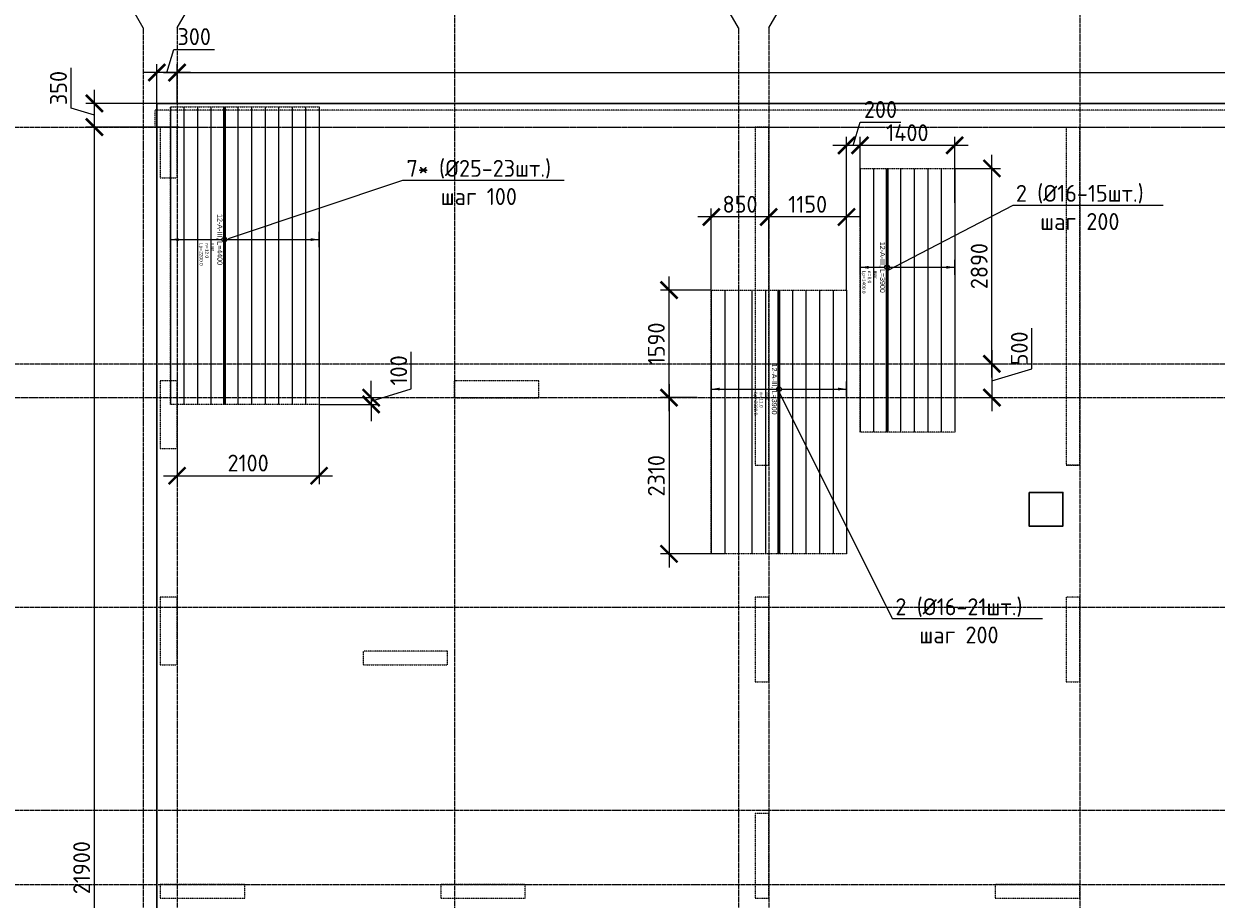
# Model space of a CAD drawing. Header units: millimetres. Extents: x -56135 to 1694203, y -446411 to -23139.
# Tile 191 of 256: x 859884 to 877518, y -117714 to -104772. Entities that reach past the tile are written whole.
import ezdxf
from ezdxf import colors
from ezdxf.entities.mleader import LeaderData, LeaderLine
from ezdxf.enums import TextEntityAlignment as Align
from ezdxf.math import Vec2, Vec3

# ---------------------------------------------------------------- set-up
doc = ezdxf.new("R2010")
doc.units = ezdxf.units.MM
doc.set_wipeout_variables(frame=1)
for name, pattern in [('01 Штриховая _4 мм_', [6, 3.5, -2.5]), ('______5', [1100, 800, -100, 100, -100]), ('GOST2.303 4', [7, 5, -2, 0]), ('осевая', [50.8, 31.75, -6.35, 6.35, -6.35])]:
    doc.linetypes.add(name, pattern=pattern)
for name, color, linetype, lineweight in [('0 Фундамент', 5, 'Continuous', 30), ('АрмСтер', 2, 'Continuous', 50), ('ВК_задание стр текст', 1, 'Continuous', 5), ('контур распр. стерхней', 2, 'GOST2.303 4', 20), ('Оси', 40, '______5', 18), ('подоснова', 151, 'Continuous', 5), ('РАЗМЕРЫ', 1, 'Continuous', 9), ('СТЕНЫ', 3, 'Continuous', 30)]:
    doc.layers.add(name, color=color, linetype=linetype, lineweight=lineweight)
doc.layers.add('АрмСтер_атрибуты', color=2, linetype='Continuous', lineweight=0, plot=False)
doc.layers.add('АрмСтер_невид', color=8, linetype='Continuous', lineweight=0, plot=False)
doc.styles.add('GOST-2.304_Type-B', font='GOST_Common.ttf')
doc.styles.get("Standard").update_dxf_attribs({"font": 'arial.ttf'})
doc.styles.add('Аннотативный', font='arial.ttf')
doc.dimstyles.new('СПДС', dxfattribs={"dimscale": 100, "dimtxt": 2.5, "dimasz": 2.5, "dimexe": 1.25, "dimexo": 0, "dimtad": 1, "dimdec": 0, "dimtxsty": 'GOST-2.304_Type-B', "dimblk": 'ARCHTICK', "dimcen": 2.5, "dimdle": 2, "dimadec": 0, "dimazin": 2, "dimtfac": 0.75, "dimtdec": 0, "dimtmove": 1, "dimatfit": 3, "dimfxl": 1, "dimtolj": 1, "dimarcsym": 1})

# ---------------------------------------------------------------- blocks, each defined once
blk = doc.blocks.new('оси 2.2-2.3')
at = {"layer": 'Оси', "color": 16, "linetype": '______5', "lineweight": 0, "transparency": 33554687}
for p, q in [((473954.9, -105027.5), (473518.8, -104272.1)), ((474454.9, -105027.5), (474891.1, -104272.1)), ((482754.9, -105027.5), (482318.8, -104272.1)), ((483204.9, -105027.5), (483641.1, -104272.1))]:
    blk.add_line(p, q, dxfattribs=at)
at = {"layer": 'Оси', "color": 16, "linetype": 'осевая', "lineweight": 0, "transparency": 33554687}
for p, q in [((478554.9, -104267.9), (478554.9, -134893.5)), ((487804.9, -104267.9), (487804.9, -134893.5)), ((473954.9, -105027.5), (473954.9, -134138.1)), ((474454.9, -105027.5), (474454.9, -134138.1)), ((482754.9, -105027.5), (482754.9, -134138.1)), ((483204.9, -105027.5), (483204.9, -134138.1)), ((468076.3, -106495.4), (524372.9, -106495.4)), ((468076.3, -109995.4), (524372.9, -109995.4)), ((468653.8, -110495.4), (523696.4, -110495.4)), ((468076.3, -113595.4), (524372.9, -113595.4)), ((468076.3, -116595.4), (524372.9, -116595.4)), ((468076.3, -117695.4), (524372.9, -117695.4))]:
    blk.add_line(p, q, dxfattribs=at)
blk = doc.blocks.new('_ArchTick')
at = {"color": 0, "linetype": 'ByBlock', "const_width": 0.15}
blk.add_lwpolyline([(-0.5, -0.5), (0.5, 0.5)], dxfattribs=at)
blk = doc.blocks.new('*D165')
at = {"layer": 'DEFPOINTS', "color": 0, "transparency": 16777216}
for p in [(908951, -105492), (908951, -105611), (862151, -105949)]:
    blk.add_point(p, dxfattribs=at)
at = {"layer": 'РАЗМЕРЫ', "color": 0, "lineweight": -2, "transparency": 16777216}
for p, q in [((862151, -105949), (862151, -105367)), ((908951, -105611), (908951, -105367)), ((861951, -105492), (909151, -105492))]:
    blk.add_line(p, q, dxfattribs=at)
at = {"layer": 'РАЗМЕРЫ', "color": 0, "lineweight": -2, "transparency": 16777216, "xscale": 250, "yscale": 250, "zscale": 250, "rotation": 180}
blk.add_blockref('_ArchTick', (862151, -105492), dxfattribs=at)
at = {"layer": 'РАЗМЕРЫ', "color": 0, "lineweight": -2, "transparency": 16777216, "xscale": 250, "yscale": 250, "zscale": 250}
blk.add_blockref('_ArchTick', (908951, -105492), dxfattribs=at)
at = {"layer": 'РАЗМЕРЫ', "color": 0, "transparency": 16777216, "insert": (885551, -105305), "char_height": 250, "attachment_point": 5, "style": 'GOST-2.304_Type-B'}
blk.add_mtext('\\A1;46800', dxfattribs=at)
blk = doc.blocks.new('*D178')
at = {"layer": 'DEFPOINTS', "color": 0, "transparency": 16777216}
for p in [(860927, -106299), (862183, -106299), (862252, -128199)]:
    blk.add_point(p, dxfattribs=at)
at = {"layer": 'РАЗМЕРЫ', "color": 0, "lineweight": -2, "transparency": 16777216}
for p, q in [((860927, -128399), (860927, -106099)), ((862183, -106299), (860802, -106299)), ((862252, -128199), (860802, -128199))]:
    blk.add_line(p, q, dxfattribs=at)
at = {"layer": 'РАЗМЕРЫ', "color": 0, "lineweight": -2, "transparency": 16777216, "xscale": 250, "yscale": 250, "zscale": 250}
for p, rotation in [((860927, -106299), 90), ((860927, -128199), 270)]:
    blk.add_blockref('_ArchTick', p, dxfattribs=dict(at, rotation=rotation))
at = {"layer": 'РАЗМЕРЫ', "color": 0, "transparency": 16777216, "insert": (860739, -117249), "char_height": 250, "attachment_point": 5, "rotation": 90, "style": 'GOST-2.304_Type-B'}
blk.add_mtext('\\A1;21900', dxfattribs=at)
blk = doc.blocks.new('*D179')
at = {"layer": 'DEFPOINTS', "color": 0, "transparency": 16777216}
for p in [(860927, -105949), (862000, -105949), (862183, -106299)]:
    blk.add_point(p, dxfattribs=at)
at = {"layer": 'РАЗМЕРЫ', "color": 0, "lineweight": -2, "transparency": 16777216}
for p, q in [((860583, -106021), (860583, -105421)), ((860927, -106499), (860927, -105749)), ((862000, -105949), (860802, -105949)), ((860927, -106124), (860583, -106021)), ((862183, -106299), (860802, -106299))]:
    blk.add_line(p, q, dxfattribs=at)
at = {"layer": 'РАЗМЕРЫ', "color": 0, "lineweight": -2, "transparency": 16777216, "xscale": 250, "yscale": 250, "zscale": 250}
for p, rotation in [((860927, -105949), 90), ((860927, -106299), 270)]:
    blk.add_blockref('_ArchTick', p, dxfattribs=dict(at, rotation=rotation))
at = {"layer": 'РАЗМЕРЫ', "color": 0, "transparency": 16777216, "insert": (860396, -105721), "char_height": 250, "attachment_point": 5, "rotation": 90, "style": 'GOST-2.304_Type-B'}
blk.add_mtext('\\A1;350', dxfattribs=at)
blk = doc.blocks.new('*D180')
at = {"layer": 'DEFPOINTS', "color": 0, "transparency": 16777216}
for p in [(861851, -105492), (861851, -105949), (862151, -105821)]:
    blk.add_point(p, dxfattribs=at)
at = {"layer": 'РАЗМЕРЫ', "color": 0, "lineweight": -2, "transparency": 16777216}
for p, q in [((862001, -105492), (862104, -105149)), ((862104, -105149), (862704, -105149)), ((861851, -105949), (861851, -105367)), ((862151, -105821), (862151, -105367)), ((862351, -105492), (861651, -105492))]:
    blk.add_line(p, q, dxfattribs=at)
at = {"layer": 'РАЗМЕРЫ', "color": 0, "lineweight": -2, "transparency": 16777216, "xscale": 250, "yscale": 250, "zscale": 250, "rotation": 180}
blk.add_blockref('_ArchTick', (861851, -105492), dxfattribs=at)
at = {"layer": 'РАЗМЕРЫ', "color": 0, "lineweight": -2, "transparency": 16777216, "xscale": 250, "yscale": 250, "zscale": 250}
blk.add_blockref('_ArchTick', (862151, -105492), dxfattribs=at)
at = {"layer": 'РАЗМЕРЫ', "color": 0, "transparency": 16777216, "insert": (862404, -104961), "char_height": 250, "attachment_point": 5, "style": 'GOST-2.304_Type-B'}
blk.add_mtext('\\A1;300', dxfattribs=at)
blk = doc.blocks.new('*U198')
at = {"layer": 'АрмСтер_невид', "ltscale": 100}
for p, q in [((-1463, 1000), (2437, 1000)), ((-1463, 800), (2437, 800)), ((-1463, 600), (2437, 600)), ((-1463, 400), (2437, 400)), ((-1463, 200), (2437, 200)), ((-1463, -200), (2437, -200)), ((-1463, -400), (2437, -400))]:
    blk.add_line(p, q, dxfattribs=at)
at = {"layer": 'РАЗМЕРЫ'}
for p, q in [((112, 1000), (-112, 1000)), ((112, -400), (-112, -400))]:
    blk.add_line(p, q, dxfattribs=at)
at = {"layer": 'РАЗМЕРЫ', "ltscale": 15}
blk.add_line((0, -400), (0, 1000), dxfattribs=at)
at = {"layer": 'РАЗМЕРЫ'}
for points in [[(0, 1000), (21, 875), (-21, 875)], [(0, -400), (21, -275), (-21, -275)]]:
    blk.add_solid(points, dxfattribs=at)
at = {"layer": 'АрмСтер_атрибуты', "color": 215, "ltscale": 15, "style": 'Аннотативный'}
for s, p in [('шаг', (51, -194)), ('Lр=', (50, -368)), ('n=', (51, -285))]:
    blk.add_text(s, height=50, dxfattribs=at).set_placement(p)
at = {"layer": 'АрмСтер_атрибуты', "color": 215, "style": 'Аннотативный'}
for tag, p, flags in [('ШАГ', (191, -194), 10), ('КОЛ', (138, -285), 8), ('ШИРИНА', (173, -368), 8)]:
    blk.add_attdef(tag, p, '', height=50, dxfattribs=dict(at, flags=flags))
at = {"layer": 'АрмСтер_атрибуты', "flags": 9}
for tag, p in [('ОБОЗНАЧЕНИЕ', (-1034, -1124)), ('МАССА', (-1034, -1010))]:
    blk.add_attdef(tag, p, '', height=75, dxfattribs=at)
at = {"linetype": 'Continuous', "lineweight": 0}
blk.add_wipeout([(35, 0), (28, 21), (11, 33), (-11, 33), (-28, 21), (-35, 0), (-28, -21), (-11, -33), (11, -33), (28, -21)], dxfattribs=at)
at = {"color": 0, "linetype": 'ByBlock', "lineweight": -2, "ltscale": 100}
blk.add_line((-1463, 0), (2437, 0), dxfattribs=at)
at = {"layer": 'АрмСтер_невид', "ltscale": 100}
blk.add_line((-1463, 0), (2437, 0), dxfattribs=at)
at = {"layer": 'РАЗМЕРЫ'}
blk.add_circle((0, 0), 35, dxfattribs=at)
at = {"layer": 'АрмСтер_атрибуты', "style": 'Аннотативный', "flags": 8}
blk.add_attdef('ПОЗ', (110, 30), '', height=75, dxfattribs=at)
blk.add_attdef('НАИМЕНОВАНИЕ', text='', height=75, dxfattribs=at).set_placement((0, -29), align=Align.TOP_CENTER)
blk = doc.blocks.new('_None')
blk = doc.blocks.new('*U199')
at = {"layer": 'АрмСтер_невид', "ltscale": 100}
for p, q in [((-1463, 1000), (2437, 1000)), ((-1463, 800), (2437, 800)), ((-1463, 600), (2437, 600)), ((-1463, 400), (2437, 400)), ((-1463, 200), (2437, 200)), ((-1463, -200), (2437, -200)), ((-1463, -400), (2437, -400)), ((-1463, -600), (2437, -600)), ((-1463, -800), (2437, -800)), ((-1463, -1000), (2437, -1000))]:
    blk.add_line(p, q, dxfattribs=at)
at = {"layer": 'РАЗМЕРЫ'}
for p, q in [((112, 1000), (-112, 1000)), ((112, -1000), (-112, -1000))]:
    blk.add_line(p, q, dxfattribs=at)
at = {"layer": 'РАЗМЕРЫ', "ltscale": 15}
blk.add_line((0, -1000), (0, 1000), dxfattribs=at)
at = {"layer": 'РАЗМЕРЫ'}
for points in [[(0, 1000), (21, 875), (-21, 875)], [(0, -1000), (21, -875), (-21, -875)]]:
    blk.add_solid(points, dxfattribs=at)
at = {"layer": 'АрмСтер_атрибуты', "color": 215, "ltscale": 15, "style": 'Аннотативный'}
for s, p in [('шаг', (51, -194)), ('Lр=', (50, -368)), ('n=', (51, -285))]:
    blk.add_text(s, height=50, dxfattribs=at).set_placement(p)
at = {"layer": 'АрмСтер_атрибуты', "color": 215, "style": 'Аннотативный'}
for tag, p, flags in [('ШАГ', (191, -194), 10), ('КОЛ', (138, -285), 8), ('ШИРИНА', (173, -368), 8)]:
    blk.add_attdef(tag, p, '', height=50, dxfattribs=dict(at, flags=flags))
at = {"layer": 'АрмСтер_атрибуты', "flags": 9}
for tag, p in [('ОБОЗНАЧЕНИЕ', (-1034, -1124)), ('МАССА', (-1034, -1010))]:
    blk.add_attdef(tag, p, '', height=75, dxfattribs=at)
at = {"linetype": 'Continuous', "lineweight": 0}
blk.add_wipeout([(35, 0), (28, 21), (11, 33), (-11, 33), (-28, 21), (-35, 0), (-28, -21), (-11, -33), (11, -33), (28, -21)], dxfattribs=at)
at = {"color": 0, "linetype": 'ByBlock', "lineweight": -2, "ltscale": 100}
blk.add_line((-1463, 0), (2437, 0), dxfattribs=at)
at = {"layer": 'АрмСтер_невид', "ltscale": 100}
blk.add_line((-1463, 0), (2437, 0), dxfattribs=at)
at = {"layer": 'РАЗМЕРЫ'}
blk.add_circle((0, 0), 35, dxfattribs=at)
at = {"layer": 'АрмСтер_атрибуты', "style": 'Аннотативный', "flags": 8}
blk.add_attdef('ПОЗ', (110, 30), '', height=75, dxfattribs=at)
blk.add_attdef('НАИМЕНОВАНИЕ', text='', height=75, dxfattribs=at).set_placement((0, -29), align=Align.TOP_CENTER)
blk = doc.blocks.new('*U200')
at = {"layer": 'АрмСтер_невид', "ltscale": 100}
for p, q in [((-1963, 1400), (2437, 1400)), ((-1963, 1200), (2437, 1200)), ((-1963, 1000), (2437, 1000)), ((-1963, 800), (2437, 800)), ((-1963, 600), (2437, 600)), ((-1963, 400), (2437, 400)), ((-1963, 200), (2437, 200)), ((-1963, -200), (2437, -200)), ((-1963, -400), (2437, -400)), ((-1963, -600), (2437, -600)), ((-1963, -800), (2437, -800))]:
    blk.add_line(p, q, dxfattribs=at)
at = {"layer": 'РАЗМЕРЫ'}
for p, q in [((112, 1400), (-112, 1400)), ((112, -800), (-112, -800))]:
    blk.add_line(p, q, dxfattribs=at)
at = {"layer": 'РАЗМЕРЫ', "ltscale": 15}
blk.add_line((0, -800), (0, 1400), dxfattribs=at)
at = {"layer": 'РАЗМЕРЫ'}
for points in [[(0, 1400), (21, 1275), (-21, 1275)], [(0, -800), (21, -675), (-21, -675)]]:
    blk.add_solid(points, dxfattribs=at)
at = {"layer": 'АрмСтер_атрибуты', "color": 215, "ltscale": 15, "style": 'Аннотативный'}
for s, p in [('шаг', (51, -194)), ('Lр=', (50, -368)), ('n=', (51, -285))]:
    blk.add_text(s, height=50, dxfattribs=at).set_placement(p)
at = {"layer": 'АрмСтер_атрибуты', "color": 215, "style": 'Аннотативный'}
for tag, p, flags in [('ШАГ', (191, -194), 10), ('КОЛ', (138, -285), 8), ('ШИРИНА', (173, -368), 8)]:
    blk.add_attdef(tag, p, '', height=50, dxfattribs=dict(at, flags=flags))
at = {"layer": 'АрмСтер_атрибуты', "flags": 9}
for tag, p in [('ОБОЗНАЧЕНИЕ', (-1034, -1124)), ('МАССА', (-1034, -1010))]:
    blk.add_attdef(tag, p, '', height=75, dxfattribs=at)
at = {"linetype": 'Continuous', "lineweight": 0}
blk.add_wipeout([(35, 0), (28, 21), (11, 33), (-11, 33), (-28, 21), (-35, 0), (-28, -21), (-11, -33), (11, -33), (28, -21)], dxfattribs=at)
at = {"color": 0, "linetype": 'ByBlock', "lineweight": -2, "ltscale": 100}
blk.add_line((-1963, 0), (2437, 0), dxfattribs=at)
at = {"layer": 'АрмСтер_невид', "ltscale": 100}
blk.add_line((-1963, 0), (2437, 0), dxfattribs=at)
at = {"layer": 'РАЗМЕРЫ'}
blk.add_circle((0, 0), 35, dxfattribs=at)
at = {"layer": 'АрмСтер_атрибуты', "style": 'Аннотативный', "flags": 8}
blk.add_attdef('ПОЗ', (110, 30), '', height=75, dxfattribs=at)
blk.add_attdef('НАИМЕНОВАНИЕ', text='', height=75, dxfattribs=at).set_placement((0, -29), align=Align.TOP_CENTER)
blk = doc.blocks.new('*D260')
at = {"layer": 'DEFPOINTS', "color": 0, "transparency": 16777216}
for p in [(869426, -108709), (870051, -108709), (869841, -110299)]:
    blk.add_point(p, dxfattribs=at)
at = {"layer": 'РАЗМЕРЫ', "color": 0, "lineweight": -2, "transparency": 16777216}
for p, q in [((869426, -110499), (869426, -108509)), ((870051, -108709), (869301, -108709)), ((869841, -110299), (869301, -110299))]:
    blk.add_line(p, q, dxfattribs=at)
at = {"layer": 'РАЗМЕРЫ', "color": 0, "lineweight": -2, "transparency": 16777216, "xscale": 250, "yscale": 250, "zscale": 250}
for p, rotation in [((869426, -108709), 90), ((869426, -110299), 270)]:
    blk.add_blockref('_ArchTick', p, dxfattribs=dict(at, rotation=rotation))
at = {"layer": 'РАЗМЕРЫ', "color": 0, "transparency": 16777216, "insert": (869238, -109504), "char_height": 250, "attachment_point": 5, "rotation": 90, "style": 'GOST-2.304_Type-B'}
blk.add_mtext('\\A1;1590', dxfattribs=at)
blk = doc.blocks.new('*D261')
at = {"layer": 'DEFPOINTS', "color": 0, "transparency": 16777216}
for p in [(869841, -110299), (869426, -112609), (870251, -112609)]:
    blk.add_point(p, dxfattribs=at)
at = {"layer": 'РАЗМЕРЫ', "color": 0, "lineweight": -2, "transparency": 16777216}
for p, q in [((869426, -110099), (869426, -112809)), ((869841, -110299), (869301, -110299)), ((870251, -112609), (869301, -112609))]:
    blk.add_line(p, q, dxfattribs=at)
at = {"layer": 'РАЗМЕРЫ', "color": 0, "lineweight": -2, "transparency": 16777216, "xscale": 250, "yscale": 250, "zscale": 250}
for p, rotation in [((869426, -110299), 90), ((869426, -112609), 270)]:
    blk.add_blockref('_ArchTick', p, dxfattribs=dict(at, rotation=rotation))
at = {"layer": 'РАЗМЕРЫ', "color": 0, "transparency": 16777216, "insert": (869238, -111454), "char_height": 250, "attachment_point": 5, "rotation": 90, "style": 'GOST-2.304_Type-B'}
blk.add_mtext('\\A1;2310', dxfattribs=at)
blk = doc.blocks.new('*D262')
at = {"layer": 'DEFPOINTS', "color": 0, "transparency": 16777216}
for p in [(873651, -106909), (874201, -106909), (873848, -109799)]:
    blk.add_point(p, dxfattribs=at)
at = {"layer": 'РАЗМЕРЫ', "color": 0, "lineweight": -2, "transparency": 16777216}
for p, q in [((874201, -109999), (874201, -106709)), ((873651, -106909), (874326, -106909)), ((873848, -109799), (874326, -109799))]:
    blk.add_line(p, q, dxfattribs=at)
at = {"layer": 'РАЗМЕРЫ', "color": 0, "lineweight": -2, "transparency": 16777216, "xscale": 250, "yscale": 250, "zscale": 250}
for p, rotation in [((874201, -106909), 90), ((874201, -109799), 270)]:
    blk.add_blockref('_ArchTick', p, dxfattribs=dict(at, rotation=rotation))
at = {"layer": 'РАЗМЕРЫ', "color": 0, "transparency": 16777216, "insert": (874013, -108354), "char_height": 250, "attachment_point": 5, "rotation": 90, "style": 'GOST-2.304_Type-B'}
blk.add_mtext('\\A1;2890', dxfattribs=at)
blk = doc.blocks.new('*D263')
at = {"layer": 'DEFPOINTS', "color": 0, "transparency": 16777216}
for p in [(873848, -109799), (873848, -110299), (874201, -110299)]:
    blk.add_point(p, dxfattribs=at)
at = {"layer": 'РАЗМЕРЫ', "color": 0, "lineweight": -2, "transparency": 16777216}
for p, q in [((874794, -109871), (874794, -109271)), ((874201, -109599), (874201, -110499)), ((873848, -109799), (874326, -109799)), ((874201, -110049), (874794, -109871)), ((873848, -110299), (874326, -110299))]:
    blk.add_line(p, q, dxfattribs=at)
at = {"layer": 'РАЗМЕРЫ', "color": 0, "lineweight": -2, "transparency": 16777216, "xscale": 250, "yscale": 250, "zscale": 250}
for p, rotation in [((874201, -109799), 90), ((874201, -110299), 270)]:
    blk.add_blockref('_ArchTick', p, dxfattribs=dict(at, rotation=rotation))
at = {"layer": 'РАЗМЕРЫ', "color": 0, "transparency": 16777216, "insert": (874607, -109571), "char_height": 250, "attachment_point": 5, "rotation": 90, "style": 'GOST-2.304_Type-B'}
blk.add_mtext('\\A1;500', dxfattribs=at)
blk = doc.blocks.new('*D264')
at = {"layer": 'DEFPOINTS', "color": 0, "ltscale": 100}
for p in [(872251, -106569), (872251, -107420), (873651, -107420)]:
    blk.add_point(p, dxfattribs=at)
at = {"layer": 'РАЗМЕРЫ', "color": 0, "lineweight": -2}
for p, q in [((872251, -107420), (872251, -106444)), ((873651, -107420), (873651, -106444)), ((873851, -106569), (872051, -106569))]:
    blk.add_line(p, q, dxfattribs=at)
at = {"layer": 'РАЗМЕРЫ', "color": 0, "lineweight": -2, "ltscale": 100, "xscale": 250, "yscale": 250, "zscale": 250, "rotation": 180}
blk.add_blockref('_ArchTick', (872251, -106569), dxfattribs=at)
at = {"layer": 'РАЗМЕРЫ', "color": 0, "lineweight": -2, "ltscale": 100, "xscale": 250, "yscale": 250, "zscale": 250}
blk.add_blockref('_ArchTick', (873651, -106569), dxfattribs=at)
at = {"layer": 'РАЗМЕРЫ', "color": 0, "ltscale": 100, "insert": (872951, -106382), "char_height": 250, "attachment_point": 5, "style": 'GOST-2.304_Type-B'}
blk.add_mtext('\\A1;1400', dxfattribs=at)
blk = doc.blocks.new('*D265')
at = {"layer": 'DEFPOINTS', "color": 0, "transparency": 16777216}
for p in [(872051, -106569), (872251, -107773), (872051, -108709)]:
    blk.add_point(p, dxfattribs=at)
at = {"layer": 'РАЗМЕРЫ', "color": 0, "lineweight": -2, "transparency": 16777216}
for p, q in [((872151, -106569), (872254, -106226)), ((872254, -106226), (872854, -106226)), ((872051, -108709), (872051, -106444)), ((872251, -107773), (872251, -106444)), ((872451, -106569), (871851, -106569))]:
    blk.add_line(p, q, dxfattribs=at)
at = {"layer": 'РАЗМЕРЫ', "color": 0, "lineweight": -2, "transparency": 16777216, "xscale": 250, "yscale": 250, "zscale": 250, "rotation": 180}
blk.add_blockref('_ArchTick', (872051, -106569), dxfattribs=at)
at = {"layer": 'РАЗМЕРЫ', "color": 0, "lineweight": -2, "transparency": 16777216, "xscale": 250, "yscale": 250, "zscale": 250}
blk.add_blockref('_ArchTick', (872251, -106569), dxfattribs=at)
at = {"layer": 'РАЗМЕРЫ', "color": 0, "transparency": 16777216, "insert": (872554, -106038), "char_height": 250, "attachment_point": 5, "style": 'GOST-2.304_Type-B'}
blk.add_mtext('\\A1;200', dxfattribs=at)
blk = doc.blocks.new('*D266')
at = {"layer": 'DEFPOINTS', "color": 0, "transparency": 16777216}
for p in [(870901, -107628), (870901, -108229), (872051, -108593)]:
    blk.add_point(p, dxfattribs=at)
at = {"layer": 'РАЗМЕРЫ', "color": 0, "lineweight": -2, "transparency": 16777216}
for p, q in [((870901, -108229), (870901, -107503)), ((872051, -108593), (872051, -107503)), ((872251, -107628), (870701, -107628))]:
    blk.add_line(p, q, dxfattribs=at)
at = {"layer": 'РАЗМЕРЫ', "color": 0, "lineweight": -2, "transparency": 16777216, "xscale": 250, "yscale": 250, "zscale": 250, "rotation": 180}
blk.add_blockref('_ArchTick', (870901, -107628), dxfattribs=at)
at = {"layer": 'РАЗМЕРЫ', "color": 0, "lineweight": -2, "transparency": 16777216, "xscale": 250, "yscale": 250, "zscale": 250}
blk.add_blockref('_ArchTick', (872051, -107628), dxfattribs=at)
at = {"layer": 'РАЗМЕРЫ', "color": 0, "transparency": 16777216, "insert": (871476, -107440), "char_height": 250, "attachment_point": 5, "style": 'GOST-2.304_Type-B'}
blk.add_mtext('\\A1;1150', dxfattribs=at)
blk = doc.blocks.new('*D267')
at = {"layer": 'DEFPOINTS', "color": 0, "transparency": 16777216}
for p in [(870051, -107628), (870901, -108043), (870051, -108709)]:
    blk.add_point(p, dxfattribs=at)
at = {"layer": 'РАЗМЕРЫ', "color": 0, "lineweight": -2, "transparency": 16777216}
for p, q in [((870051, -108709), (870051, -107503)), ((870901, -108043), (870901, -107503)), ((871101, -107628), (869851, -107628))]:
    blk.add_line(p, q, dxfattribs=at)
at = {"layer": 'РАЗМЕРЫ', "color": 0, "lineweight": -2, "transparency": 16777216, "xscale": 250, "yscale": 250, "zscale": 250, "rotation": 180}
blk.add_blockref('_ArchTick', (870051, -107628), dxfattribs=at)
at = {"layer": 'РАЗМЕРЫ', "color": 0, "lineweight": -2, "transparency": 16777216, "xscale": 250, "yscale": 250, "zscale": 250}
blk.add_blockref('_ArchTick', (870901, -107628), dxfattribs=at)
at = {"layer": 'РАЗМЕРЫ', "color": 0, "transparency": 16777216, "insert": (870476, -107440), "char_height": 250, "attachment_point": 5, "style": 'GOST-2.304_Type-B'}
blk.add_mtext('\\A1;850', dxfattribs=at)
blk = doc.blocks.new('*D268')
at = {"layer": 'DEFPOINTS', "color": 0, "transparency": 16777216}
for p in [(864402, -110299), (864251, -110399), (865021, -110399)]:
    blk.add_point(p, dxfattribs=at)
at = {"layer": 'РАЗМЕРЫ', "color": 0, "lineweight": -2, "transparency": 16777216}
for p, q in [((865615, -110171), (865615, -109621)), ((865021, -110299), (865021, -110049)), ((865021, -110349), (865615, -110171)), ((864402, -110299), (865146, -110299)), ((865021, -110299), (865021, -110399)), ((865021, -110299), (865021, -110399)), ((864251, -110399), (865146, -110399)), ((865021, -110399), (865021, -110649))]:
    blk.add_line(p, q, dxfattribs=at)
at = {"layer": 'РАЗМЕРЫ', "color": 0, "lineweight": -2, "transparency": 16777216, "xscale": 250, "yscale": 250, "zscale": 250}
for p, rotation in [((865021, -110299), 270), ((865021, -110399), 90)]:
    blk.add_blockref('_ArchTick', p, dxfattribs=dict(at, rotation=rotation))
at = {"layer": 'РАЗМЕРЫ', "color": 0, "transparency": 16777216, "insert": (865428, -109896), "char_height": 250, "attachment_point": 5, "rotation": 90, "style": 'GOST-2.304_Type-B'}
blk.add_mtext('\\A1;100', dxfattribs=at)
blk = doc.blocks.new('*D269')
at = {"layer": 'DEFPOINTS', "color": 0, "transparency": 16777216}
for p in [(864251, -110399), (862151, -110864), (864251, -111454)]:
    blk.add_point(p, dxfattribs=at)
at = {"layer": 'РАЗМЕРЫ', "color": 0, "lineweight": -2, "transparency": 16777216}
for p, q in [((864251, -110399), (864251, -111579)), ((862151, -110864), (862151, -111579)), ((861951, -111454), (864451, -111454))]:
    blk.add_line(p, q, dxfattribs=at)
at = {"layer": 'РАЗМЕРЫ', "color": 0, "lineweight": -2, "transparency": 16777216, "xscale": 250, "yscale": 250, "zscale": 250, "rotation": 180}
blk.add_blockref('_ArchTick', (862151, -111454), dxfattribs=at)
at = {"layer": 'РАЗМЕРЫ', "color": 0, "lineweight": -2, "transparency": 16777216, "xscale": 250, "yscale": 250, "zscale": 250}
blk.add_blockref('_ArchTick', (864251, -111454), dxfattribs=at)
at = {"layer": 'РАЗМЕРЫ', "color": 0, "transparency": 16777216, "insert": (863201, -111266), "char_height": 250, "attachment_point": 5, "style": 'GOST-2.304_Type-B'}
blk.add_mtext('\\A1;2100', dxfattribs=at)
blk = doc.blocks.new('вк')
at = {"layer": '0 Фундамент', "ltscale": 100}
for p, q in [((-548852, -928418), (-549352, -928418)), ((-549352, -928418), (-549352, -928918))]:
    blk.add_line(p, q, dxfattribs=at)
at = {"layer": '0 Фундамент', "color": 5, "ltscale": 100}
blk.add_lwpolyline([(-549352, -928418), (-548852, -928418), (-548852, -928918), (-549352, -928918)], close=True, dxfattribs=at)
blk = doc.blocks.new('стены  тп')
at = {"layer": 'СТЕНЫ', "color": 251, "linetype": '01 Штриховая _4 мм_', "lineweight": 0, "true_color": 0x636466}
for p, q in [((589762, -316376, 3100), (542387, -316376, 3100)), ((542387, -316626, 3100), (542387, -316376, 3100)), ((542387, -316626, 3100), (542462, -316626, 3100)), ((542462, -316626, 3100), (542462, -317376, 3100)), ((542712, -317376, 3100), (542712, -316626, 3100)), ((542712, -316626, 3100), (569512, -316626, 3100)), ((551262, -316626, 3100), (551262, -321626, 3100)), ((551462, -321626, 3100), (551462, -316626, 3100)), ((555862, -316626, 3100), (555862, -321626, 3100)), ((556062, -321626, 3100), (556062, -316626, 3100)), ((542462, -317376, 3100), (542712, -317376, 3100)), ((542712, -320376, 3100), (542462, -320376, 3100)), ((542462, -320376, 3100), (542462, -321376, 3100)), ((542712, -321376, 3100), (542712, -320376, 3100)), ((548062, -320376, 3100), (546812, -320376, 3100)), ((546812, -320376, 3100), (546812, -320626, 3100)), ((548062, -320626, 3100), (548062, -320376, 3100)), ((546812, -320626, 3100), (548062, -320626, 3100)), ((542462, -321376, 3100), (542712, -321376, 3100)), ((551262, -321626, 3100), (551462, -321626, 3100)), ((555862, -321626, 3100), (556062, -321626, 3100)), ((542712, -323576, 3100), (542462, -323576, 3100)), ((542462, -323576, 3100), (542462, -324576, 3100)), ((542712, -324576, 3100), (542712, -323576, 3100)), ((551262, -323576, 3100), (551262, -324826, 3100)), ((551462, -323576, 3100), (551262, -323576, 3100)), ((551462, -324826, 3100), (551462, -323576, 3100)), ((555982, -323576, 3100), (555862, -323576, 3100)), ((555862, -323576, 3100), (555862, -324826, 3100)), ((556062, -323576, 3100), (555982, -323576, 3100)), ((556062, -324206, 3100), (556062, -323576, 3100)), ((556062, -324326, 3100), (556062, -324206, 3100)), ((546712, -324376, 3100), (545462, -324376, 3100)), ((545462, -324376, 3100), (545462, -324576, 3100)), ((546712, -324576, 3100), (546712, -324376, 3100)), ((556062, -324826, 3100), (556062, -324326, 3100)), ((542462, -324576, 3100), (542712, -324576, 3100)), ((545462, -324576, 3100), (546712, -324576, 3100)), ((551262, -324826, 3100), (551462, -324826, 3100)), ((555862, -324826, 3100), (555982, -324826, 3100)), ((555982, -324826, 3100), (556062, -324826, 3100)), ((551262, -326776, 3100), (551262, -328026, 3100)), ((551462, -326776, 3100), (551262, -326776, 3100)), ((551462, -328026, 3100), (551462, -326776, 3100)), ((543712, -327826, 3100), (542462, -327826, 3100)), ((542462, -327826, 3100), (542462, -328026, 3100)), ((543712, -328026, 3100), (543712, -327826, 3100)), ((547862, -327826, 3100), (546612, -327826, 3100)), ((546612, -327826, 3100), (546612, -328026, 3100)), ((547862, -328026, 3100), (547862, -327826, 3100)), ((555862, -327826, 3100), (554812, -327826, 3100)), ((554812, -327826, 3100), (554812, -328026, 3100)), ((555982, -327826, 3100), (555862, -327826, 3100)), ((556062, -327826, 3100), (555982, -327826, 3100)), ((556062, -328026, 3100), (556062, -327826, 3100)), ((542462, -328026, 3100), (543712, -328026, 3100)), ((546612, -328026, 3100), (547862, -328026, 3100)), ((551262, -328026, 3100), (551462, -328026, 3100)), ((554812, -328026, 3100), (555862, -328026, 3100)), ((555862, -328026, 3100), (555982, -328026, 3100)), ((555982, -328026, 3100), (556062, -328026, 3100))]:
    blk.add_line(p, q, dxfattribs=at)
at = {"layer": 'СТЕНЫ', "color": 251, "linetype": '01 Штриховая _4 мм_', "lineweight": 0, "true_color": 0x636466, "transparency": 33554687}
for p, q in [((551262, -320376, 3100), (551262, -321626, 3100)), ((551462, -320446, 3100), (551462, -320376, 3100)), ((551462, -320376, 3100), (551462, -320446, 3100)), ((555862, -320376, 3100), (555862, -321626, 3100)), ((556062, -321626, 3100), (556062, -320376, 3100)), ((551462, -321626, 3100), (551462, -320446, 3100)), ((551262, -321626, 3100), (551382, -321626, 3100)), ((551382, -321626, 3100), (551462, -321626, 3100)), ((555862, -321626, 3100), (556062, -321626, 3100)), ((556062, -321626, 3100), (555862, -321626, 3100))]:
    blk.add_line(p, q, dxfattribs=at)
at = {"layer": 'СТЕНЫ', "color": 251, "linetype": '01 Штриховая _4 мм_', "lineweight": 0, "true_color": 0x636466, "elevation": 3100}
blk.add_lwpolyline([(551462, -316626), (551262, -316626), (551262, -321626), (551462, -321626)], close=True, dxfattribs=at)

msp = doc.modelspace()

# ---------------------------------------------------------------- linework, layer by layer
at = {"layer": '0 Фундамент'}
msp.add_lwpolyline([(861851, -105949.2), (861851, -130129.2), (869201, -130129.2), (869201, -130129.2), (881701, -130129.2), (881701, -130129.2), (884051, -130129.2), (884051, -130129.2), (909501, -130129.2), (909501, -126049.2), (910981, -126049.2), (910981, -117449.2), (909501, -117449.2), (909501, -105949.2), (861851, -105949.2)], dxfattribs=at)
at = {"layer": 'контур распр. стерхней', "linetype": '01 Штриховая _4 мм_'}
for points in [[(862051.4, -110399.2), (862051.4, -105999.2), (864251.4, -105999.2), (864251.4, -110399.2)], [(872251.4, -110809.4), (872251.4, -106909.4), (873651.4, -106909.4), (873651.4, -110809.4)], [(870051.4, -112609.4), (870051.4, -108709.4), (872051.4, -108709.4), (872051.4, -112609.4)]]:
    msp.add_lwpolyline(points, close=True, dxfattribs=at)

# ---------------------------------------------------------------- block references
at = {"layer": 'РАЗМЕРЫ', "color": 1}
msp.add_blockref('оси 2.2-2.3', (387696.3, 196.2), dxfattribs=at)

# ---------------------------------------------------------------- dimensions: what is measured, and where the dimension line sits
for base, p1, p2, picture, middle in [((861851, -105492.3), (862151.3, -105820.5), (861851, -105949.2), '*D180', (862166.8, -104961.1)), ((908950.9, -105492.3), (862151.3, -105949.2), (908950.9, -105610.8), '*D165', (885551.1, -105304.8))]:
    dim = msp.add_linear_dim(base=base, p1=p1, p2=p2, dimstyle='СПДС', dxfattribs=at)
    dim.commit()
    dim.dimension.update_dxf_attribs({"geometry": picture, "text_midpoint": middle})
for base, p1, p2, picture, middle in [((860926.8, -105949.2), (862183.3, -106299.2), (862000, -105949.2), '*D179', (860395.5, -105958.5)), ((860926.8, -106299.2), (862251.6, -128199.2), (862183.3, -106299.2), '*D178', (860739.3, -117249.2)), ((874200.6, -110299.2), (873847.7, -109799.2), (873847.7, -110299.2), '*D263', (874606.9, -109808.5))]:
    dim = msp.add_linear_dim(base=base, p1=p1, p2=p2, angle=90, dimstyle='СПДС', dxfattribs=at)
    dim.commit()
    dim.dimension.update_dxf_attribs({"geometry": picture, "text_midpoint": middle})

# ---------------------------------------------------------------- next in the draw order: block references
at = {"layer": 'АрмСтер', "ltscale": 15}
ref = msp.add_blockref('*U200', (862851.4, -107961.7), dxfattribs=dict(at, rotation=270))
ref.add_attrib('НАИМЕНОВАНИЕ', '12-A-III, L=4400', dxfattribs={"layer": 'АрмСтер_атрибуты', "height": 75, "rotation": 270, "style": 'Аннотативный', "flags": 8}).set_placement((862822, -107961.7), align=Align.TOP_CENTER)
ref.add_attrib('КОЛ', '12.0', (862566.2, -108099.7), dxfattribs={"layer": 'АрмСтер_атрибуты', "color": 215, "height": 50, "rotation": 270, "style": 'Аннотативный', "flags": 8})
ref.add_attrib('ШИРИНА', '2200.0', (862483.6, -108134.5), dxfattribs={"layer": 'АрмСтер_атрибуты', "color": 215, "height": 50, "rotation": 270, "style": 'Аннотативный', "flags": 8})
ref = msp.add_blockref('*U198', (872651.4, -108371.9), dxfattribs=dict(at, rotation=270))
ref.add_attrib('НАИМЕНОВАНИЕ', '12-A-III, L=3900', dxfattribs={"layer": 'АрмСтер_атрибуты', "height": 75, "rotation": 270, "style": 'Аннотативный', "flags": 8}).set_placement((872622, -108371.9), align=Align.TOP_CENTER)
ref.add_attrib('КОЛ', '8.0', (872366.2, -108510), dxfattribs={"layer": 'АрмСтер_атрибуты', "color": 215, "height": 50, "rotation": 270, "style": 'Аннотативный', "flags": 8})
ref.add_attrib('ШИРИНА', '1400.0', (872283.6, -108544.8), dxfattribs={"layer": 'АрмСтер_атрибуты', "color": 215, "height": 50, "rotation": 270, "style": 'Аннотативный', "flags": 8})
ref = msp.add_blockref('*U199', (871051.4, -110171.9), dxfattribs=dict(at, rotation=270))
ref.add_attrib('НАИМЕНОВАНИЕ', '12-A-III, L=3900', dxfattribs={"layer": 'АрмСтер_атрибуты', "height": 75, "rotation": 270, "style": 'Аннотативный', "flags": 8}).set_placement((871022, -110171.9), align=Align.TOP_CENTER)
ref.add_attrib('КОЛ', '11.0', (870766.2, -110310), dxfattribs={"layer": 'АрмСтер_атрибуты', "color": 215, "height": 50, "rotation": 270, "style": 'Аннотативный', "flags": 8})
ref.add_attrib('ШИРИНА', '2000.0', (870683.6, -110344.8), dxfattribs={"layer": 'АрмСтер_атрибуты', "color": 215, "height": 50, "rotation": 270, "style": 'Аннотативный', "flags": 8})

# ---------------------------------------------------------------- next in the draw order: block references
at = {"layer": 'ВК_задание стр текст', "color": 5}
msp.add_blockref('вк', (1424103, 816718.9), dxfattribs=at)
at = {"layer": 'РАЗМЕРЫ'}
msp.add_blockref('стены  тп', (319438.9, 210326.6, -3100), dxfattribs=at)

# ---------------------------------------------------------------- next in the draw order: dimensions: what is measured, and where the dimension line sits
at = {"layer": 'РАЗМЕРЫ', "color": 1}
for base, p1, p2, picture, middle in [((872051.4, -106569.3), (872251.4, -107772.9), (872051.4, -108709.4), '*D265', (872317, -106038.1)), ((872251.4, -106569.3), (873651.4, -107420.2), (872251.4, -107420.2), '*D264', (872951.4, -106381.7)), ((870051.4, -107627.7), (870901.3, -108042.7), (870051.4, -108709.4), '*D267', (870476.3, -107440.2)), ((870901.3, -107627.7), (872051.4, -108592.6), (870901.3, -108229.5), '*D266', (871476.3, -107440.2)), ((864251.4, -111453.7), (862151.3, -110863.7), (864251.4, -110399.2), '*D269', (863201.3, -111266.2))]:
    dim = msp.add_linear_dim(base=base, p1=p1, p2=p2, dimstyle='СПДС', dxfattribs=at)
    dim.commit()
    dim.dimension.update_dxf_attribs({"geometry": picture, "text_midpoint": middle})
for base, p1, p2, picture, middle in [((874200.6, -106909.4), (873847.7, -109799.2), (873651.4, -106909.4), '*D262', (874013.1, -108354.3)), ((869425.8, -108709.4), (869841, -110299.2), (870051.4, -108709.4), '*D260', (869238.3, -109504.3)), ((865021.4, -110399.2), (864402.4, -110299.2), (864251.4, -110399.2), '*D268', (865427.6, -110108.5)), ((869425.8, -112609.4), (869841, -110299.2), (870251.4, -112609.4), '*D261', (869238.3, -111454.3))]:
    dim = msp.add_linear_dim(base=base, p1=p1, p2=p2, angle=90, dimstyle='СПДС', dxfattribs=at)
    dim.commit()
    dim.dimension.update_dxf_attribs({"geometry": picture, "text_midpoint": middle})

# ---------------------------------------------------------------- next in the draw order: leaders
at = {"layer": 'подоснова', "color": 2, "ltscale": 0.3}
ml = msp.add_multileader_mtext('Standard', dxfattribs=at)
ml.set_content('7* (%%C25-23шт.)\\Pшаг 100', color=2, style='GOST-2.304_Type-B')
ml.set_leader_properties(color=256, linetype='ByLayer', lineweight=15)
ml.set_arrow_properties(name='NONE')
ml.build(insert=Vec2(0, 0))
ml.multileader.update_dxf_attribs({"text_left_attachment_type": 6, "text_right_attachment_type": 6, "dogleg_length": 0.1, "arrow_head_size": 18})
ctx = ml.context
ctx.base_point, ctx.char_height, ctx.arrow_head_size, ctx.landing_gap_size, ctx.plane_origin = Vec3(865490, -107083.6), 250, 18, 20, Vec3(854454.8, -105596.3)
ctx.left_attachment, ctx.right_attachment, ctx.text_align_type = 6, 6, 1
notes = []
notes.append((ctx, [(0, (1, 1, 0), (865489.9, -107083.6), (1, 0), 0.1, [(0, [(862911.6, -107946.8)], 0, [])])]))
ctx.mtext.insert, ctx.mtext.alignment, ctx.mtext.flow_direction = Vec3(866612.9, -106783.6), 2, 5
ml = msp.add_multileader_mtext('Standard', dxfattribs=at)
ml.set_content('2 (%%C16-15шт.)\\Pшаг 200', color=2, style='GOST-2.304_Type-B')
ml.set_leader_properties(color=256, linetype='ByLayer', lineweight=15)
ml.set_arrow_properties(name='NONE')
ml.build(insert=Vec2(0, 0))
ml.multileader.update_dxf_attribs({"text_left_attachment_type": 6, "text_right_attachment_type": 6, "dogleg_length": 0.1, "arrow_head_size": 18})
ctx = ml.context
ctx.base_point, ctx.char_height, ctx.arrow_head_size, ctx.landing_gap_size, ctx.plane_origin = Vec3(874513.5, -107452.9), 250, 18, 20, Vec3(864199.6, -106066.1)
ctx.left_attachment, ctx.right_attachment, ctx.text_align_type = 6, 6, 1
notes.append((ctx, [(0, (1, 1, 0), (874513.4, -107452.9), (1, 0), 0.1, [(0, [(872656.5, -108416.7)], 0, [])])]))
ctx.mtext.insert, ctx.mtext.alignment, ctx.mtext.flow_direction = Vec3(875501.3, -107152.9), 2, 5
ml = msp.add_multileader_mtext('Standard', dxfattribs=at)
ml.set_content('2 (%%C16-21шт.)\\Pшаг 200', color=2, style='GOST-2.304_Type-B')
ml.set_leader_properties(color=256, linetype='ByLayer', lineweight=15)
ml.set_arrow_properties(name='NONE')
ml.build(insert=Vec2(0, 0))
ml.multileader.update_dxf_attribs({"text_left_attachment_type": 6, "text_right_attachment_type": 6, "dogleg_length": 0.1, "arrow_head_size": 18})
ctx = ml.context
ctx.base_point, ctx.char_height, ctx.arrow_head_size, ctx.landing_gap_size, ctx.plane_origin = Vec3(872726.1, -113566.1), 250, 18, 20, Vec3(862599.6, -107866.1)
ctx.left_attachment, ctx.right_attachment, ctx.text_align_type = 6, 6, 1
notes.append((ctx, [(0, (1, 1, 0), (872726, -113566.1), (1, 0), 0.1, [(0, [(871056.5, -110216.7)], 0, [])])]))
ctx.mtext.insert, ctx.mtext.alignment, ctx.mtext.flow_direction = Vec3(873713.9, -113266.1), 2, 5
for ctx, leaders in notes:
    for number, flags, end, landing, length, lines in leaders:
        leader = LeaderData()
        leader.index, (leader.has_last_leader_line, leader.has_dogleg_vector, leader.attachment_direction) = number, flags
        leader.last_leader_point, leader.dogleg_vector, leader.dogleg_length = Vec3(end), Vec3(landing), length
        for number, points, colour, breaks in lines:
            line = LeaderLine()
            line.index, line.vertices, line.color, line.breaks = number, Vec3.list(points), colors.encode_raw_color(colour), breaks
            leader.lines.append(line)
        ctx.leaders.append(leader)

doc.saveas('drawing.dxf')
